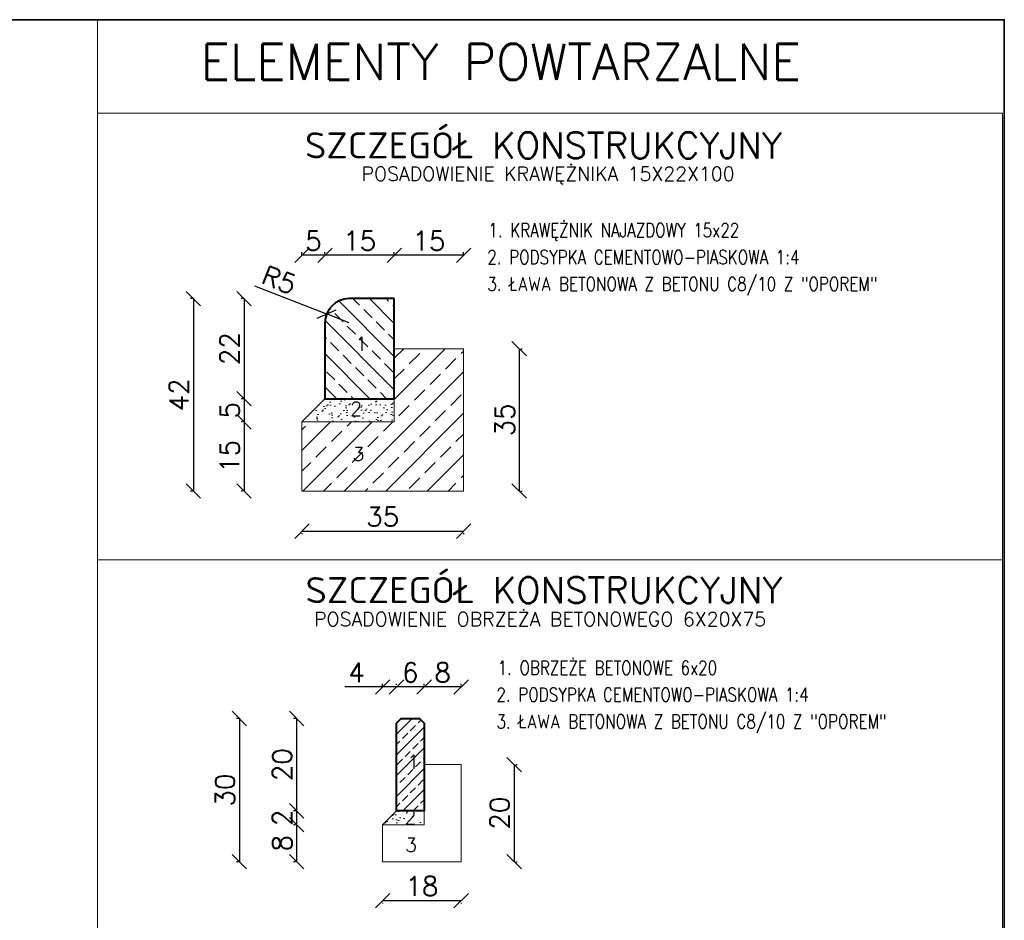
# Model space of a CAD drawing. Header units: metres. Extents: x 8462340 to 8469377, y 5710371 to 5712927.
# Tile 10 of 31: x 8463931 to 8464341, y 5711372 to 5711746. Entities that reach past the tile are written whole.
import ezdxf

# ---------------------------------------------------------------- set-up
doc = ezdxf.new("R2010")
doc.units = ezdxf.units.M
doc.layers.add('dim', color=7, linetype='Continuous', lineweight=5)
doc.layers.add('PODRYS', color=2, linetype='Continuous', lineweight=5)
doc.styles.add('opis', font='simplex.shx', dxfattribs={"width": 0.8, "height": 1})
doc.styles.get("Standard").update_dxf_attribs({"font": 'simplex.shx'})
doc.dimstyles.new('ISO-25', dxfattribs={"dimtxt": 2.5, "dimasz": 2.5, "dimexe": 1.25, "dimexo": 0.625, "dimtad": 1, "dimtxsty": 'Standard', "dimcen": 2.5, "dimadec": 0, "dimazin": 0, "dimtfac": 1, "dimtmove": 0, "dimatfit": 3, "dimfxl": 1, "dimarcsym": 0})

# ---------------------------------------------------------------- blocks, each defined once
blk = doc.blocks.new('_Oblique')
at = {"color": 0, "linetype": 'ByBlock', "lineweight": -2}
blk.add_line((-0.5, -0.5), (0.5, 0.5), dxfattribs=at)
blk = doc.blocks.new('*D9484')
at = {"color": 0, "lineweight": -2, "transparency": 16777216}
for p, q in [((8464087.11, 5711648.49), (8464087.11, 5711649.33)), ((8464115.91, 5711648.49), (8464115.91, 5711649.33)), ((8464115.91, 5711648.08), (8464087.11, 5711648.08))]:
    blk.add_line(p, q, dxfattribs=at)
at = {"layer": 'Defpoints', "color": 0, "lineweight": 20, "transparency": 16777216}
for p in [(8464087.11, 5711648.08), (8464087.11, 5711609.26, 538.43), (8464115.91, 5711609.26, 538.43)]:
    blk.add_point(p, dxfattribs=at)
at = {"color": 0, "lineweight": -2, "transparency": 16777216, "xscale": 6, "yscale": 6, "zscale": 6, "rotation": 180}
blk.add_blockref('_Oblique', (8464087.11, 5711648.08), dxfattribs=at)
at = {"color": 0, "lineweight": -2, "transparency": 16777216, "xscale": 6, "yscale": 6, "zscale": 6}
blk.add_blockref('_Oblique', (8464115.91, 5711648.08), dxfattribs=at)
at = {"color": 0, "transparency": 16777216, "insert": (8464101.51, 5711654.08), "char_height": 8, "attachment_point": 5}
blk.add_mtext('15', dxfattribs=at)
blk = doc.blocks.new('*D9485')
at = {"color": 0, "lineweight": -2, "transparency": 16777216}
for p, q in [((8464058.31, 5711648.72), (8464058.31, 5711649.33)), ((8464087.11, 5711648.49), (8464087.11, 5711649.33)), ((8464087.11, 5711648.08), (8464058.31, 5711648.08))]:
    blk.add_line(p, q, dxfattribs=at)
at = {"layer": 'Defpoints', "color": 0, "lineweight": 20, "transparency": 16777216}
for p in [(8464058.31, 5711648.08), (8464058.31, 5711620.22, 538.43), (8464087.11, 5711609.26, 538.43)]:
    blk.add_point(p, dxfattribs=at)
at = {"color": 0, "lineweight": -2, "transparency": 16777216, "xscale": 6, "yscale": 6, "zscale": 6, "rotation": 180}
blk.add_blockref('_Oblique', (8464058.31, 5711648.08), dxfattribs=at)
at = {"color": 0, "lineweight": -2, "transparency": 16777216, "xscale": 6, "yscale": 6, "zscale": 6}
blk.add_blockref('_Oblique', (8464087.11, 5711648.08), dxfattribs=at)
at = {"color": 0, "transparency": 16777216, "insert": (8464072.71, 5711654.08), "char_height": 8, "attachment_point": 5}
blk.add_mtext('15', dxfattribs=at)
blk = doc.blocks.new('*D9486')
at = {"color": 0, "lineweight": -2, "transparency": 16777216}
for p, q in [((8464048.71, 5711647.87), (8464048.71, 5711649.33)), ((8464058.31, 5711648.72), (8464058.31, 5711649.33)), ((8464058.31, 5711648.08), (8464048.71, 5711648.08))]:
    blk.add_line(p, q, dxfattribs=at)
at = {"layer": 'Defpoints', "color": 0, "lineweight": 20, "transparency": 16777216}
for p in [(8464048.71, 5711648.08), (8464058.31, 5711620.22, 538.43), (8464048.71, 5711578.88, 538.43)]:
    blk.add_point(p, dxfattribs=at)
at = {"color": 0, "lineweight": -2, "transparency": 16777216, "xscale": 6, "yscale": 6, "zscale": 6, "rotation": 180}
blk.add_blockref('_Oblique', (8464048.71, 5711648.08), dxfattribs=at)
at = {"color": 0, "lineweight": -2, "transparency": 16777216, "xscale": 6, "yscale": 6, "zscale": 6}
blk.add_blockref('_Oblique', (8464058.31, 5711648.08), dxfattribs=at)
at = {"color": 0, "transparency": 16777216, "insert": (8464053.51, 5711654.08), "char_height": 8, "attachment_point": 5}
blk.add_mtext('5', dxfattribs=at)
blk = doc.blocks.new('*D9487')
at = {"color": 0, "lineweight": -2, "transparency": 16777216}
for p, q in [((8464138.99, 5711609.26), (8464138.99, 5711550.08)), ((8464139.73, 5711609.26), (8464140.24, 5711609.26)), ((8464139.73, 5711550.08), (8464140.24, 5711550.08))]:
    blk.add_line(p, q, dxfattribs=at)
at = {"layer": 'Defpoints', "color": 0, "lineweight": 20, "transparency": 16777216}
for p in [(8464115.91, 5711609.26, 538.43), (8464115.91, 5711550.08, 538.43), (8464138.99, 5711550.08)]:
    blk.add_point(p, dxfattribs=at)
at = {"color": 0, "lineweight": -2, "transparency": 16777216, "xscale": 6, "yscale": 6, "zscale": 6}
for p, rotation in [((8464138.99, 5711609.26), 90), ((8464138.99, 5711550.08), 270)]:
    blk.add_blockref('_Oblique', p, dxfattribs=dict(at, rotation=rotation))
at = {"color": 0, "transparency": 16777216, "insert": (8464132.99, 5711579.67), "char_height": 8, "attachment_point": 5, "rotation": 90}
blk.add_mtext('35', dxfattribs=at)
blk = doc.blocks.new('*D9488')
at = {"color": 0, "lineweight": -2, "transparency": 16777216}
for p, q in [((8464048.71, 5711533.45), (8464115.91, 5711533.45)), ((8464048.71, 5711532.58), (8464048.71, 5711532.2)), ((8464115.91, 5711532.58), (8464115.91, 5711532.2))]:
    blk.add_line(p, q, dxfattribs=at)
at = {"layer": 'Defpoints', "color": 0, "lineweight": 20, "transparency": 16777216}
for p in [(8464048.71, 5711550.08, 538.43), (8464115.91, 5711550.08, 538.43), (8464115.91, 5711533.45)]:
    blk.add_point(p, dxfattribs=at)
at = {"color": 0, "lineweight": -2, "transparency": 16777216, "xscale": 6, "yscale": 6, "zscale": 6, "rotation": 180}
blk.add_blockref('_Oblique', (8464048.71, 5711533.45), dxfattribs=at)
at = {"color": 0, "lineweight": -2, "transparency": 16777216, "xscale": 6, "yscale": 6, "zscale": 6}
blk.add_blockref('_Oblique', (8464115.91, 5711533.45), dxfattribs=at)
at = {"color": 0, "transparency": 16777216, "insert": (8464082.31, 5711539.45), "char_height": 8, "attachment_point": 5}
blk.add_mtext('35', dxfattribs=at)
blk = doc.blocks.new('*D9489')
at = {"color": 0, "lineweight": -2, "transparency": 16777216}
for p, q in [((8464024.38, 5711630.04), (8464023.44, 5711630.04)), ((8464024.69, 5711630.04), (8464024.69, 5711588.48)), ((8464024.38, 5711588.48), (8464023.44, 5711588.48))]:
    blk.add_line(p, q, dxfattribs=at)
at = {"layer": 'Defpoints', "color": 0, "lineweight": 20, "transparency": 16777216}
for p in [(8464068.31, 5711630.04, 538.43), (8464024.69, 5711588.48), (8464068.31, 5711588.48, 538.43)]:
    blk.add_point(p, dxfattribs=at)
at = {"color": 0, "lineweight": -2, "transparency": 16777216, "xscale": 6, "yscale": 6, "zscale": 6}
for p, rotation in [((8464024.69, 5711630.04), 90), ((8464024.69, 5711588.48), 270)]:
    blk.add_blockref('_Oblique', p, dxfattribs=dict(at, rotation=rotation))
at = {"color": 0, "transparency": 16777216, "insert": (8464018.69, 5711609.26), "char_height": 8, "attachment_point": 5, "rotation": 90}
blk.add_mtext('22', dxfattribs=at)
blk = doc.blocks.new('*D9490')
at = {"color": 0, "lineweight": -2, "transparency": 16777216}
for p, q in [((8464024.38, 5711588.48), (8464023.44, 5711588.48)), ((8464024.69, 5711588.48), (8464024.69, 5711578.88)), ((8464023.97, 5711578.88), (8464023.44, 5711578.88))]:
    blk.add_line(p, q, dxfattribs=at)
at = {"layer": 'Defpoints', "color": 0, "lineweight": 20, "transparency": 16777216}
for p in [(8464068.31, 5711588.48, 538.43), (8464024.69, 5711578.88), (8464048.71, 5711578.88, 538.43)]:
    blk.add_point(p, dxfattribs=at)
at = {"color": 0, "lineweight": -2, "transparency": 16777216, "xscale": 6, "yscale": 6, "zscale": 6}
for p, rotation in [((8464024.69, 5711588.48), 90), ((8464024.69, 5711578.88), 270)]:
    blk.add_blockref('_Oblique', p, dxfattribs=dict(at, rotation=rotation))
at = {"color": 0, "transparency": 16777216, "insert": (8464018.69, 5711583.68), "char_height": 8, "attachment_point": 5, "rotation": 90}
blk.add_mtext('5', dxfattribs=at)
blk = doc.blocks.new('*D9491')
at = {"color": 0, "lineweight": -2, "transparency": 16777216}
for p, q in [((8464023.97, 5711578.88), (8464023.44, 5711578.88)), ((8464024.69, 5711578.88), (8464024.69, 5711550.08)), ((8464023.97, 5711550.08), (8464023.44, 5711550.08))]:
    blk.add_line(p, q, dxfattribs=at)
at = {"layer": 'Defpoints', "color": 0, "lineweight": 20, "transparency": 16777216}
for p in [(8464048.71, 5711578.88, 538.43), (8464024.69, 5711550.08), (8464048.71, 5711550.08, 538.43)]:
    blk.add_point(p, dxfattribs=at)
at = {"color": 0, "lineweight": -2, "transparency": 16777216, "xscale": 6, "yscale": 6, "zscale": 6}
for p, rotation in [((8464024.69, 5711578.88), 90), ((8464024.69, 5711550.08), 270)]:
    blk.add_blockref('_Oblique', p, dxfattribs=dict(at, rotation=rotation))
at = {"color": 0, "transparency": 16777216, "insert": (8464018.69, 5711564.48), "char_height": 8, "attachment_point": 5, "rotation": 90}
blk.add_mtext('15', dxfattribs=at)
blk = doc.blocks.new('*D9492')
at = {"color": 0, "lineweight": -2, "transparency": 16777216}
for p, q in [((8464003.76, 5711630.04), (8464002.39, 5711630.04)), ((8464003.64, 5711630.04), (8464003.64, 5711550.08)), ((8464003.76, 5711550.08), (8464002.39, 5711550.08))]:
    blk.add_line(p, q, dxfattribs=at)
at = {"layer": 'Defpoints', "color": 0, "lineweight": 20, "transparency": 16777216}
for p in [(8464068.31, 5711630.04, 538.43), (8464003.64, 5711550.08), (8464068.31, 5711550.08, 538.43)]:
    blk.add_point(p, dxfattribs=at)
at = {"color": 0, "lineweight": -2, "transparency": 16777216, "xscale": 6, "yscale": 6, "zscale": 6}
for p, rotation in [((8464003.64, 5711630.04), 90), ((8464003.64, 5711550.08), 270)]:
    blk.add_blockref('_Oblique', p, dxfattribs=dict(at, rotation=rotation))
at = {"color": 0, "transparency": 16777216, "insert": (8463997.64, 5711590.06), "char_height": 8, "attachment_point": 5, "rotation": 90}
blk.add_mtext('42', dxfattribs=at)
blk = doc.blocks.new('*D9493')
at = {"color": 0, "lineweight": -2, "transparency": 16777216}
for p in [(8464029, 5711635.37), (8464068.31, 5711620.04)]:
    blk.add_line(p, (8464059, 5711623.68), dxfattribs=at)
at = {"layer": 'Defpoints', "color": 0, "lineweight": 20, "transparency": 16777216}
for p in [(8464059, 5711623.68, 538.43), (8464068.31, 5711620.04, 538.43)]:
    blk.add_point(p, dxfattribs=at)
at = {"color": 0, "lineweight": -2, "transparency": 16777216, "xscale": 5.999999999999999, "yscale": 5.999999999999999, "zscale": 5.999999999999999, "rotation": 338.6963269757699}
blk.add_blockref('_Oblique', (8464059, 5711623.68), dxfattribs=at)
at = {"color": 0, "transparency": 16777216, "insert": (8464039.25, 5711637.82), "char_height": 8, "attachment_point": 5, "rotation": 338.6963}
blk.add_mtext('R5', dxfattribs=at)
blk = doc.blocks.new('*D9494')
at = {"color": 0, "lineweight": -2, "transparency": 16777216}
for p, q in [((8464099.54, 5711469.28), (8464099.54, 5711469.98)), ((8464114.9, 5711468.73), (8464099.54, 5711468.73)), ((8464114.9, 5711469.28), (8464114.9, 5711469.98))]:
    blk.add_line(p, q, dxfattribs=at)
at = {"layer": 'Defpoints', "color": 0, "lineweight": 20, "transparency": 16777216}
for p in [(8464099.54, 5711468.73), (8464099.54, 5711436.42, 538.43), (8464114.9, 5711436.42, 538.43)]:
    blk.add_point(p, dxfattribs=at)
at = {"color": 0, "lineweight": -2, "transparency": 16777216, "xscale": 6, "yscale": 6, "zscale": 6, "rotation": 180}
blk.add_blockref('_Oblique', (8464099.54, 5711468.73), dxfattribs=at)
at = {"color": 0, "lineweight": -2, "transparency": 16777216, "xscale": 6, "yscale": 6, "zscale": 6}
blk.add_blockref('_Oblique', (8464114.9, 5711468.73), dxfattribs=at)
at = {"color": 0, "transparency": 16777216, "insert": (8464107.22, 5711474.73), "char_height": 8, "attachment_point": 5}
blk.add_mtext('8', dxfattribs=at)
blk = doc.blocks.new('*D9495')
at = {"color": 0, "lineweight": -2, "transparency": 16777216}
for p, q in [((8464088.02, 5711469.64), (8464088.02, 5711469.98)), ((8464099.54, 5711468.73), (8464088.02, 5711468.73)), ((8464099.54, 5711469.28), (8464099.54, 5711469.98))]:
    blk.add_line(p, q, dxfattribs=at)
at = {"layer": 'Defpoints', "color": 0, "lineweight": 20, "transparency": 16777216}
for p in [(8464088.02, 5711468.73), (8464088.02, 5711453.7, 538.43), (8464099.54, 5711436.42, 538.43)]:
    blk.add_point(p, dxfattribs=at)
at = {"color": 0, "lineweight": -2, "transparency": 16777216, "xscale": 6, "yscale": 6, "zscale": 6, "rotation": 180}
blk.add_blockref('_Oblique', (8464088.02, 5711468.73), dxfattribs=at)
at = {"color": 0, "lineweight": -2, "transparency": 16777216, "xscale": 6, "yscale": 6, "zscale": 6}
blk.add_blockref('_Oblique', (8464099.54, 5711468.73), dxfattribs=at)
at = {"color": 0, "transparency": 16777216, "insert": (8464093.78, 5711474.73), "char_height": 8, "attachment_point": 5}
blk.add_mtext('6', dxfattribs=at)
blk = doc.blocks.new('*D9496')
at = {"color": 0, "lineweight": -2, "transparency": 16777216}
for p, q in [((8464082.26, 5711468.73), (8464066.55, 5711468.73)), ((8464082.26, 5711468.76), (8464082.26, 5711469.98)), ((8464088.02, 5711468.73), (8464082.26, 5711468.73)), ((8464088.02, 5711469.64), (8464088.02, 5711469.98))]:
    blk.add_line(p, q, dxfattribs=at)
at = {"layer": 'Defpoints', "color": 0, "lineweight": 20, "transparency": 16777216}
for p in [(8464082.26, 5711468.73), (8464088.02, 5711453.7, 538.43), (8464082.26, 5711411.46, 538.43)]:
    blk.add_point(p, dxfattribs=at)
at = {"color": 0, "lineweight": -2, "transparency": 16777216, "xscale": 6, "yscale": 6, "zscale": 6, "rotation": 180}
blk.add_blockref('_Oblique', (8464082.26, 5711468.73), dxfattribs=at)
at = {"color": 0, "lineweight": -2, "transparency": 16777216, "xscale": 6, "yscale": 6, "zscale": 6}
blk.add_blockref('_Oblique', (8464088.02, 5711468.73), dxfattribs=at)
at = {"color": 0, "transparency": 16777216, "insert": (8464071.4, 5711474.73), "char_height": 8, "attachment_point": 5}
blk.add_mtext('4', dxfattribs=at)
blk = doc.blocks.new('*D9497')
at = {"color": 0, "lineweight": -2, "transparency": 16777216}
for p, q in [((8464136.91, 5711436.42), (8464136.91, 5711396.1)), ((8464137.67, 5711436.42), (8464138.16, 5711436.42)), ((8464137.67, 5711396.1), (8464138.16, 5711396.1))]:
    blk.add_line(p, q, dxfattribs=at)
at = {"layer": 'Defpoints', "color": 0, "lineweight": 20, "transparency": 16777216}
for p in [(8464114.9, 5711436.42, 538.43), (8464114.9, 5711396.1, 538.43), (8464136.91, 5711396.1)]:
    blk.add_point(p, dxfattribs=at)
at = {"color": 0, "lineweight": -2, "transparency": 16777216, "xscale": 6, "yscale": 6, "zscale": 6}
for p, rotation in [((8464136.91, 5711436.42), 90), ((8464136.91, 5711396.1), 270)]:
    blk.add_blockref('_Oblique', p, dxfattribs=dict(at, rotation=rotation))
at = {"color": 0, "transparency": 16777216, "insert": (8464130.91, 5711416.26), "char_height": 8, "attachment_point": 5, "rotation": 90}
blk.add_mtext('20', dxfattribs=at)
blk = doc.blocks.new('*D9498')
at = {"color": 0, "lineweight": -2, "transparency": 16777216}
for p, q in [((8464082.26, 5711379.92), (8464114.9, 5711379.92)), ((8464082.26, 5711379.04), (8464082.26, 5711378.67)), ((8464114.9, 5711379.04), (8464114.9, 5711378.67))]:
    blk.add_line(p, q, dxfattribs=at)
at = {"layer": 'Defpoints', "color": 0, "lineweight": 20, "transparency": 16777216}
for p in [(8464082.26, 5711396.1, 538.43), (8464114.9, 5711396.1, 538.43), (8464114.9, 5711379.92)]:
    blk.add_point(p, dxfattribs=at)
at = {"color": 0, "lineweight": -2, "transparency": 16777216, "xscale": 6, "yscale": 6, "zscale": 6, "rotation": 180}
blk.add_blockref('_Oblique', (8464082.26, 5711379.92), dxfattribs=at)
at = {"color": 0, "lineweight": -2, "transparency": 16777216, "xscale": 6, "yscale": 6, "zscale": 6}
blk.add_blockref('_Oblique', (8464114.9, 5711379.92), dxfattribs=at)
at = {"color": 0, "transparency": 16777216, "insert": (8464098.58, 5711385.92), "char_height": 8, "attachment_point": 5}
blk.add_mtext('18', dxfattribs=at)
blk = doc.blocks.new('*D9499')
at = {"color": 0, "lineweight": -2, "transparency": 16777216}
for p, q in [((8464046.27, 5711455.62), (8464045.26, 5711455.62)), ((8464046.51, 5711455.62), (8464046.51, 5711417.22)), ((8464046.27, 5711417.22), (8464045.26, 5711417.22))]:
    blk.add_line(p, q, dxfattribs=at)
at = {"layer": 'Defpoints', "color": 0, "lineweight": 20, "transparency": 16777216}
for p in [(8464093.78, 5711455.62, 538.43), (8464046.51, 5711417.22), (8464093.78, 5711417.22, 538.43)]:
    blk.add_point(p, dxfattribs=at)
at = {"color": 0, "lineweight": -2, "transparency": 16777216, "xscale": 6, "yscale": 6, "zscale": 6}
for p, rotation in [((8464046.51, 5711455.62), 90), ((8464046.51, 5711417.22), 270)]:
    blk.add_blockref('_Oblique', p, dxfattribs=dict(at, rotation=rotation))
at = {"color": 0, "transparency": 16777216, "insert": (8464040.51, 5711436.42), "char_height": 8, "attachment_point": 5, "rotation": 90}
blk.add_mtext('20', dxfattribs=at)
blk = doc.blocks.new('*D9500')
at = {"color": 0, "lineweight": -2, "transparency": 16777216}
for p, q in [((8464046.27, 5711417.22), (8464045.26, 5711417.22)), ((8464046.51, 5711417.22), (8464046.51, 5711411.46)), ((8464046.04, 5711411.46), (8464045.26, 5711411.46))]:
    blk.add_line(p, q, dxfattribs=at)
at = {"layer": 'Defpoints', "color": 0, "lineweight": 20, "transparency": 16777216}
for p in [(8464093.78, 5711417.22, 538.43), (8464046.51, 5711411.46), (8464082.26, 5711411.46, 538.43)]:
    blk.add_point(p, dxfattribs=at)
at = {"color": 0, "lineweight": -2, "transparency": 16777216, "xscale": 6, "yscale": 6, "zscale": 6}
for p, rotation in [((8464046.51, 5711417.22), 90), ((8464046.51, 5711411.46), 270)]:
    blk.add_blockref('_Oblique', p, dxfattribs=dict(at, rotation=rotation))
at = {"color": 0, "transparency": 16777216, "insert": (8464040.51, 5711414.34), "char_height": 8, "attachment_point": 5, "rotation": 90}
blk.add_mtext('2', dxfattribs=at)
blk = doc.blocks.new('*D9501')
at = {"color": 0, "lineweight": -2, "transparency": 16777216}
for p, q in [((8464046.04, 5711411.46), (8464045.26, 5711411.46)), ((8464046.51, 5711411.46), (8464046.51, 5711396.1)), ((8464046.04, 5711396.1), (8464045.26, 5711396.1))]:
    blk.add_line(p, q, dxfattribs=at)
at = {"layer": 'Defpoints', "color": 0, "lineweight": 20, "transparency": 16777216}
for p in [(8464082.26, 5711411.46, 538.43), (8464046.51, 5711396.1), (8464082.26, 5711396.1, 538.43)]:
    blk.add_point(p, dxfattribs=at)
at = {"color": 0, "lineweight": -2, "transparency": 16777216, "xscale": 6, "yscale": 6, "zscale": 6}
for p, rotation in [((8464046.51, 5711411.46), 90), ((8464046.51, 5711396.1), 270)]:
    blk.add_blockref('_Oblique', p, dxfattribs=dict(at, rotation=rotation))
at = {"color": 0, "transparency": 16777216, "insert": (8464040.51, 5711403.78), "char_height": 8, "attachment_point": 5, "rotation": 90}
blk.add_mtext('8', dxfattribs=at)
blk = doc.blocks.new('*D9502')
at = {"color": 0, "lineweight": -2, "transparency": 16777216}
for p, q in [((8464022.99, 5711455.62), (8464021.5, 5711455.62)), ((8464022.75, 5711455.62), (8464022.75, 5711396.1)), ((8464022.99, 5711396.1), (8464021.5, 5711396.1))]:
    blk.add_line(p, q, dxfattribs=at)
at = {"layer": 'Defpoints', "color": 0, "lineweight": 20, "transparency": 16777216}
for p in [(8464093.78, 5711455.62, 538.43), (8464022.75, 5711396.1), (8464093.78, 5711396.1, 538.43)]:
    blk.add_point(p, dxfattribs=at)
at = {"color": 0, "lineweight": -2, "transparency": 16777216, "xscale": 6, "yscale": 6, "zscale": 6}
for p, rotation in [((8464022.75, 5711455.62), 90), ((8464022.75, 5711396.1), 270)]:
    blk.add_blockref('_Oblique', p, dxfattribs=dict(at, rotation=rotation))
at = {"color": 0, "transparency": 16777216, "insert": (8464016.75, 5711425.86), "char_height": 8, "attachment_point": 5, "rotation": 90}
blk.add_mtext('30', dxfattribs=at)

msp = doc.modelspace()

# ---------------------------------------------------------------- hatches: boundary and pattern name
at = {"layer": 'dim', "lineweight": 5}
h = msp.add_hatch(dxfattribs=at)
h.set_pattern_fill('ANSI33', color=256, scale=1.536, angle=90, style=0)
h.set_pattern_definition([(135, (38859.036, -10647.093), (-6.896836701, -6.896836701), []), (135, (38859.036, -10640.196), (-6.896836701, -6.896836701), [4.8768, -2.4384])])
edge = h.paths.add_edge_path()
edge.add_arc((8464068.31, 5711620.04), 10, 90, 178.982)
edge.add_line((8464058.31, 5711620.22), (8464058.31, 5711588.48))
edge.add_line((8464058.31, 5711588.48), (8464087.11, 5711588.48))
edge.add_line((8464087.11, 5711588.48), (8464087.11, 5711630.04))
edge.add_line((8464087.11, 5711630.04), (8464068.31, 5711630.04))
h = msp.add_hatch(dxfattribs=at)
h.set_pattern_fill('ANSI33', color=256, scale=1.92, style=0)
h.set_pattern_definition([(45, (1427276.711, -5071756.413), (-8.621045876, 8.621045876), []), (45, (1427285.333, -5071756.413), (-8.621045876, 8.621045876), [6.096, -3.048])])
h.paths.add_polyline_path([(8464087.11, 5711578.88), (8464048.71, 5711578.88), (8464048.71, 5711550.08), (8464115.91, 5711550.08), (8464115.91, 5711609.26), (8464087.11, 5711609.26), (8464087.11, 5711588.48)])
h = msp.add_hatch(dxfattribs=at)
h.set_pattern_fill('AR-SAND', color=256, scale=0.096, angle=90, style=0)
h.set_pattern_definition([(127.5, (1427276.7115, -5071756.4133), (-4.6983670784, -0.1536030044), [0, -3.706368, 0, -4.14528, 0, -3.9624]), (97.5, (1427276.7115, -5071756.413), (-6.8815209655, 4.315423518), [0, -1.999488, 0, -3.340608, 0, -1.28016]), (57.5, (1427276.7115, -5071759.4125), (-0.0137969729, 7.5935267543), [0, -1.2192, 0, -4.38912, 0, -5.73024]), (47.5, (1427276.7115, -5071759.4125), (-2.1401215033, 7.3301419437), [0, -0.6096, 0, -2.877312, 0, -3.29184])])
h.paths.add_polyline_path([(8464087.11, 5711578.88), (8464087.11, 5711588.48), (8464058.31, 5711588.48), (8464048.71, 5711578.88)])
h = msp.add_hatch(dxfattribs=at)
h.set_pattern_fill('ANSI33', color=256, scale=0.96, style=0)
h.set_pattern_definition([(45, (4948737.2785, 319900.166), (-4.310522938, 4.310522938), []), (45, (4948741.589, 319900.166), (-4.310522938, 4.310522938), [3.048, -1.524])])
h.paths.add_polyline_path([(8464099.54, 5711453.7), (8464097.62, 5711455.62), (8464089.94, 5711455.62), (8464088.02, 5711453.7), (8464088.02, 5711417.22), (8464099.54, 5711417.22), (8464099.54, 5711436.42)])
h = msp.add_hatch(dxfattribs=at)
h.set_pattern_fill('AR-SAND', color=256, scale=0.096, angle=90, style=0)
h.set_pattern_definition([(127.5, (4948737.2785, 319900.1657), (-4.6983670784, -0.1536030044), [0, -3.706368, 0, -4.14528, 0, -3.9624]), (97.5, (4948737.2785, 319900.166), (-6.8815209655, 4.315423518), [0, -1.999488, 0, -3.340608, 0, -1.28016]), (57.5, (4948737.2785, 319897.1665), (-0.013796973, 7.5935267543), [0, -1.2192, 0, -4.38912, 0, -5.73024]), (47.5, (4948737.2785, 319897.1665), (-2.140121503, 7.330141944), [0, -0.6096, 0, -2.877312, 0, -3.29184])])
h.paths.add_polyline_path([(8464099.54, 5711411.46), (8464099.54, 5711417.22), (8464088.02, 5711417.22), (8464082.26, 5711411.46)])

# ---------------------------------------------------------------- linework, layer by layer
at = {"lineweight": 15}
msp.add_line((8464058.31, 5711612.11), (8464058.31, 5711592.91), dxfattribs=at)
at = {"layer": 'dim'}
msp.add_line((8463963.78, 5710370.95), (8463963.78, 5711745.95), dxfattribs=at)
at = {"layer": 'dim', "lineweight": 40}
for p, q in [((8464087.11, 5711630.04), (8464068.31, 5711630.04)), ((8464087.11, 5711588.48), (8464087.11, 5711630.04)), ((8464058.31, 5711620.22), (8464058.31, 5711588.48)), ((8464058.31, 5711620.04), (8464058.31, 5711592.91)), ((8464058.31, 5711588.48), (8464087.11, 5711588.48))]:
    msp.add_line(p, q, dxfattribs=at)
at = {"layer": 'dim', "lineweight": 5}
for p, q in [((8464087.11, 5711609.26), (8464115.91, 5711609.26)), ((8464115.91, 5711609.26), (8464115.91, 5711550.08)), ((8464058.31, 5711588.48), (8464048.71, 5711578.88)), ((8464087.11, 5711588.48), (8464087.11, 5711578.88)), ((8464048.71, 5711578.88), (8464087.11, 5711578.88)), ((8464048.71, 5711578.88), (8464048.71, 5711550.08)), ((8464048.71, 5711550.08), (8464115.91, 5711550.08)), ((8463964.49, 5711521.59), (8464316.07, 5711521.59)), ((8464099.54, 5711436.42), (8464114.9, 5711436.42)), ((8464099.54, 5711417.22), (8464099.54, 5711436.42)), ((8464114.9, 5711417.22), (8464114.9, 5711436.42)), ((8464088.02, 5711417.22), (8464082.26, 5711411.46)), ((8464088.02, 5711417.22), (8464099.54, 5711417.22)), ((8464099.54, 5711417.22), (8464099.54, 5711411.46)), ((8464082.26, 5711411.46), (8464099.54, 5711411.46))]:
    msp.add_line(p, q, dxfattribs=at)
for points in [[(8463963.78, 5711707.16), (8464339.89, 5711707.16), (8464339.89, 5711521.59), (8463963.78, 5711521.59)], [(8463963.78, 5711521.59), (8464339.89, 5711521.59), (8464339.89, 5711366.58), (8463963.78, 5711366.58)]]:
    msp.add_lwpolyline(points, close=True, dxfattribs=at)
at = {"layer": 'dim', "lineweight": 40}
msp.add_lwpolyline([(8464088.02, 5711417.22), (8464088.02, 5711453.7), (8464089.94, 5711455.62), (8464097.62, 5711455.62), (8464099.54, 5711453.7), (8464099.54, 5711417.22)], close=True, dxfattribs=at)
at = {"layer": 'dim', "lineweight": 5}
msp.add_lwpolyline([(8464082.26, 5711411.46), (8464082.26, 5711396.1), (8464114.9, 5711396.1), (8464114.9, 5711436.42), (8464099.54, 5711436.42)], dxfattribs=at)
at = {"layer": 'dim', "lineweight": 40}
msp.add_arc((8464068.31, 5711620.04), 10, 90, 180, dxfattribs=at)
at = {"layer": 'PODRYS', "color": 0, "lineweight": 35}
msp.add_lwpolyline([(8462339.89, 5710370.95), (8464340.6, 5710370.95), (8464340.6, 5711745.95), (8462339.89, 5711745.95)], close=True, dxfattribs=at)

# ---------------------------------------------------------------- texts
at = {"linetype": 'Continuous', "lineweight": 30}
for s, height, p in [('ELEMENTY POWTARZALNE', 15, (8464006.62, 5711720.97)), ('SZCZEGÓŁ KONSTRUKCYJNY', 10.8, (8464049.99, 5711688.34)), ('POSADOWIENIE KRAWĘŻNIKA 15X22X100', 5.76, (8464073.5, 5711679.05)), ('1', 5.76, (8464070.97, 5711608.36)), ('2', 5.76, (8464068.75, 5711581.37)), ('3', 5.76, (8464069.76, 5711562.61)), ('SZCZEGÓŁ KONSTRUKCYJNY', 10.8, (8464050.21, 5711503.54)), ('POSADOWIENIE OBRZEŻA BETONOWEGO 6X20X75', 5.76, (8464053.75, 5711493.98)), ('1', 5.76, (8464092.48, 5711434.71)), ('2', 5.76, (8464091.33, 5711411.7)), ('3', 5.76, (8464091.59, 5711400.21))]:
    msp.add_text(s, height=height, dxfattribs=at).set_placement(p)
at = {"lineweight": 5, "style": 'opis', "width": 0.8}
for s, p in [('1. KRAWĘŻNIK NAJAZDOWY 15x22', (8464126.21, 5711655.59)), ('2. PODSYPKA CEMENTOWO-PIASKOWA 1:4', (8464125.75, 5711644.42)), ('3. ŁAWA BETONOWA Z BETONU C8/10 Z "OPOREM"', (8464125.75, 5711633.26)), ('1. OBRZEŻE BETONOWE 6x20', (8464130.03, 5711473.79)), ('2. PODSYPKA CEMENTOWO-PIASKOWA 1:4', (8464129.56, 5711462.63)), ('3. ŁAWA BETONOWA Z BETONU C8/10 Z "OPOREM"', (8464129.56, 5711451.46))]:
    msp.add_text(s, height=5.76, dxfattribs=at).set_placement(p)

# ---------------------------------------------------------------- dimensions: what is measured, and where the dimension line sits
for base, p1, p2, text, picture, middle in [((8464048.71, 5711648.08, -538.43), (8464058.31, 5711620.22), (8464048.71, 5711578.88), '5', '*D9486', (8464053.51, 5711654.08, -538.43)), ((8464058.31, 5711648.08, -538.43), (8464087.11, 5711609.26), (8464058.31, 5711620.22), '15', '*D9485', (8464072.71, 5711654.08, -538.43)), ((8464087.11, 5711648.08, -538.43), (8464115.91, 5711609.26), (8464087.11, 5711609.26), '15', '*D9484', (8464101.51, 5711654.08, -538.43)), ((8464115.91, 5711533.45, -538.43), (8464048.71, 5711550.08), (8464115.91, 5711550.08), '35', '*D9488', (8464082.31, 5711539.45, -538.43)), ((8464082.26, 5711468.73, -538.43), (8464088.02, 5711453.7), (8464082.26, 5711411.46), '4', '*D9496', (8464071.4, 5711474.73, -538.43)), ((8464088.02, 5711468.73, -538.43), (8464099.54, 5711436.42), (8464088.02, 5711453.7), '6', '*D9495', (8464093.78, 5711474.73, -538.43)), ((8464099.54, 5711468.73, -538.43), (8464114.9, 5711436.42), (8464099.54, 5711436.42), '8', '*D9494', (8464107.22, 5711474.73, -538.43)), ((8464114.9, 5711379.92, -538.43), (8464082.26, 5711396.1), (8464114.9, 5711396.1), '18', '*D9498', (8464098.58, 5711385.92, -538.43))]:
    dim = msp.add_linear_dim(base=base, p1=p1, p2=p2, text=text, dimstyle='ISO-25', override={"dimtxt": 8, "dimasz": 6, "dimgap": 2, "dimdec": 0, "dimblk": 'Oblique', "dimblk1": 'Oblique', "dimblk2": 'Oblique', "dimldrblk": 'Oblique', "dimfxl": 10, "dimfxlon": 1})
    dim.commit()
    dim.dimension.update_dxf_attribs({"geometry": picture, "text_midpoint": middle})
dim = msp.add_radius_dim(center=(8464068.31, 5711620.04), mpoint=(8464059, 5711623.68), text='R5', dimstyle='ISO-25', override={"dimtxt": 8, "dimasz": 6, "dimgap": 2, "dimdec": 0, "dimblk": 'Oblique', "dimblk1": 'Oblique', "dimblk2": 'Oblique', "dimldrblk": 'Oblique', "dimfxl": 10, "dimfxlon": 1})
dim.commit()
dim.dimension.update_dxf_attribs({"geometry": '*D9493', "text_midpoint": (8464037.07, 5711632.23, -538.43), "dimtype": 164})
for base, p1, p2, text, picture, middle in [((8464003.64, 5711550.08, -538.43), (8464068.31, 5711630.04), (8464068.31, 5711550.08), '42', '*D9492', (8463997.64, 5711590.06, -538.43)), ((8464024.69, 5711588.48, -538.43), (8464068.31, 5711630.04), (8464068.31, 5711588.48), '22', '*D9489', (8464018.69, 5711609.26, -538.43)), ((8464024.69, 5711578.88, -538.43), (8464068.31, 5711588.48), (8464048.71, 5711578.88), '5', '*D9490', (8464018.69, 5711583.68, -538.43)), ((8464024.69, 5711550.08, -538.43), (8464048.71, 5711578.88), (8464048.71, 5711550.08), '15', '*D9491', (8464018.69, 5711564.48, -538.43)), ((8464022.75, 5711396.1, -538.43), (8464093.78, 5711455.62), (8464093.78, 5711396.1), '30', '*D9502', (8464016.75, 5711425.86, -538.43)), ((8464046.51, 5711417.22, -538.43), (8464093.78, 5711455.62), (8464093.78, 5711417.22), '20', '*D9499', (8464040.51, 5711436.42, -538.43)), ((8464136.91, 5711396.1, -538.43), (8464114.9, 5711436.42), (8464114.9, 5711396.1), '20', '*D9497', (8464130.91, 5711416.26, -538.43)), ((8464046.51, 5711396.1, -538.43), (8464082.26, 5711411.46), (8464082.26, 5711396.1), '8', '*D9501', (8464040.51, 5711403.78, -538.43))]:
    dim = msp.add_linear_dim(base=base, p1=p1, p2=p2, angle=90, text=text, dimstyle='ISO-25', override={"dimtxt": 8, "dimasz": 6, "dimgap": 2, "dimdec": 0, "dimblk": 'Oblique', "dimblk1": 'Oblique', "dimblk2": 'Oblique', "dimldrblk": 'Oblique', "dimfxl": 10, "dimfxlon": 1})
    dim.commit()
    dim.dimension.update_dxf_attribs({"geometry": picture, "text_midpoint": middle})
for base, p1, p2, text, picture, middle in [((8464138.99, 5711550.08, -538.43), (8464115.91, 5711609.26), (8464115.91, 5711550.08), '35', '*D9487', (8464138.99, 5711579.67, -538.43)), ((8464046.51, 5711411.46, -538.43), (8464093.78, 5711417.22), (8464082.26, 5711411.46), '2', '*D9500', (8464046.51, 5711414.34, -538.43))]:
    dim = msp.add_linear_dim(base=base, p1=p1, p2=p2, angle=90, text=text, dimstyle='ISO-25', override={"dimtxt": 8, "dimasz": 6, "dimgap": 2, "dimdec": 0, "dimblk": 'Oblique', "dimblk1": 'Oblique', "dimblk2": 'Oblique', "dimldrblk": 'Oblique', "dimfxl": 10, "dimfxlon": 1})
    dim.commit()
    dim.dimension.update_dxf_attribs({"geometry": picture, "text_midpoint": middle, "dimtype": 160})

doc.saveas('drawing.dxf')
